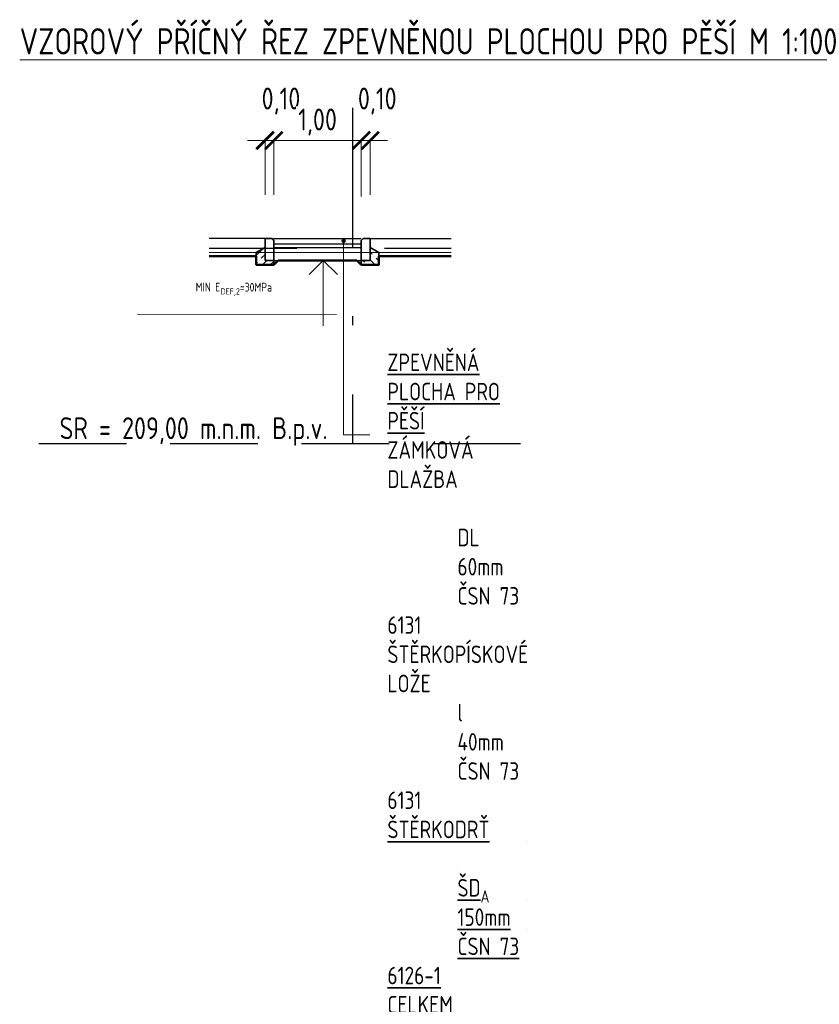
# Model space of a CAD drawing. Header units: metres. Extents: x 3405 to 3724, y 1602 to 1659.
# Tile 15 of 21: x 3497 to 3506, y 1648 to 1659. Entities that reach past the tile are written whole.
import ezdxf
from ezdxf import colors
from ezdxf.entities.mleader import LeaderData, LeaderLine
from ezdxf.math import Vec2, Vec3

# ---------------------------------------------------------------- set-up
doc = ezdxf.new("R2010")
doc.units = ezdxf.units.M
doc.header["$LTSCALE"] = 0.5
for name, pattern in [('A_CARA_20', [14.4, 5, -2, 5, -0.8, 0, -0.8, 0, -0.8]), ('B_CARA_03', [3, 2, -1]), ('B_CARA_04', [4, 2, -2]), ('CONTINOUS', [0]), ('ČERCHOVANÁ2', [12.7, 6.35, -3.175, 0, -3.175])]:
    doc.linetypes.add(name, pattern=pattern)
doc.layers.add('RP_HTU', color=7, linetype='Continuous', lineweight=18, true_color=0x70ffff)
for name, color, linetype, lineweight in [('RP_kom_koty', 240, 'CONTINOUS', 18), ('RP_VZ_novy', 240, 'Continuous', 18), ('RP_VZ_novy_popis', 240, 'Continuous', 35), ('RP_VZ_stavajici', 251, 'A_CARA_20', 18), ('RP_VZ_stávající', 251, 'B_CARA_04', 25)]:
    doc.layers.add(name, color=color, linetype=linetype, lineweight=lineweight)
doc.layers.add('RP_VZ_srovnavaci rovina', color=8, linetype='Continuous')
doc.styles.add('PM-Poznámka', font='isocpeur.ttf', dxfattribs={"width": 0.8})
doc.styles.add('PM2_Poznámkový', font='isocpeur.ttf', dxfattribs={"width": 0.8, "height": 2})
doc.styles.add('PM_pozn', font='isocpeur.ttf', dxfattribs={"width": 0.8})
doc.dimstyles.new('PM_Poznámkový', dxfattribs={"dimscale": 0, "dimtxt": 2, "dimasz": 2, "dimexe": 0, "dimexo": 5, "dimgap": 0.6, "dimtad": 1, "dimzin": 1, "dimtxsty": 'PM-Poznámka', "dimblk": 'ARCHTICK', "dimcen": 2.5, "dimclrd": 256, "dimclre": 256, "dimclrt": 256, "dimadec": 6, "dimazin": 0, "dimtm": 1e-09, "dimtfac": 1, "dimtmove": 1, "dimatfit": 3, "dimldrblk": 'CLOSEDBLANK', "dimfxl": 10, "dimfxlon": 1, "dimtfill": 1, "dimlwd": 18, "dimlwe": 18, "dimarcsym": 0})

# ---------------------------------------------------------------- blocks, each defined once
blk = doc.blocks.new('BO06_10-25')
at = {"lineweight": 15}
h = blk.add_hatch(dxfattribs=at)
h.set_pattern_fill('ANSI35', color=256, scale=20, style=0)
h.set_pattern_definition([(45, (-200040.71, -129127.25), (-89.80256, 89.80256), []), (45, (-199950.9, -129127.25), (-89.80256, 89.80256), [158.75, -31.75, 0, -31.75])])
h.paths.add_polyline_path([(-100, -40), (-200, -98), (-200, -240), (0, -240), (0, -190), (-100, -190)])
at = {"lineweight": 35}
blk.add_lwpolyline([(-100, -190), (0, -190), (0, 40), (-20, 60), (-100, 60)], close=True, dxfattribs=at)
blk.add_lwpolyline([(0, -190), (0, -240), (-200, -240), (-200, -98), (-100, -40)], dxfattribs=at)
blk = doc.blocks.new('_ARCHTICK')
at = {"color": 0, "linetype": 'ByBlock', "const_width": 0.15}
blk.add_lwpolyline([(-0.5, -0.5), (0.5, 0.5)], dxfattribs=at)
blk = doc.blocks.new('*D91')
at = {"layer": 'Defpoints', "color": 0, "transparency": 16777216}
for p in [(3499.99, 1657.425), (3499.89, 1656.304), (3499.99, 1656.304)]:
    blk.add_point(p, dxfattribs=at)
at = {"layer": 'RP_kom_koty', "linetype": 'Continuous', "lineweight": 18, "transparency": 16777216}
for p, q in [((3499.89, 1657.425), (3499.69, 1657.425)), ((3499.89, 1656.804), (3499.89, 1657.425)), ((3499.89, 1657.425), (3499.99, 1657.425)), ((3499.99, 1656.804), (3499.99, 1657.425)), ((3499.99, 1657.425), (3500.19, 1657.425))]:
    blk.add_line(p, q, dxfattribs=at)
at = {"layer": 'RP_kom_koty', "lineweight": 18, "transparency": 16777216, "xscale": 0.2, "yscale": 0.2, "zscale": 0.2}
blk.add_blockref('_ARCHTICK', (3499.89, 1657.425), dxfattribs=at)
at = {"layer": 'RP_kom_koty', "lineweight": 18, "transparency": 16777216, "xscale": 0.2, "yscale": 0.2, "zscale": 0.2, "rotation": 180}
blk.add_blockref('_ARCHTICK', (3499.99, 1657.425), dxfattribs=at)
at = {"layer": 'RP_kom_koty', "lineweight": 50, "transparency": 16777216, "insert": (3500.072, 1657.875), "char_height": 0.25, "attachment_point": 5, "style": 'PM-Poznámka', "bg_fill": 3, "box_fill_scale": 1.1, "bg_fill_color": 256, "bg_fill_true_color": 13158600, "bg_fill_transparency": 0}
blk.add_mtext('0,10', dxfattribs=at)
blk = doc.blocks.new('_ClosedBlank')
at = {"color": 0, "linetype": 'ByBlock', "lineweight": -2}
for p, q in [((-1, 0.1667), (0, 0)), ((-1, 0.1667), (-1, -0.1667)), ((0, 0), (-1, -0.1667))]:
    blk.add_line(p, q, dxfattribs=at)
blk = doc.blocks.new('*D92')
at = {"layer": 'Defpoints', "color": 0, "transparency": 16777216}
for p in [(3500.99, 1657.425), (3499.99, 1656.304), (3500.99, 1656.284)]:
    blk.add_point(p, dxfattribs=at)
at = {"layer": 'RP_kom_koty', "linetype": 'Continuous', "lineweight": 18, "transparency": 16777216}
for p, q in [((3499.99, 1656.804), (3499.99, 1657.425)), ((3499.99, 1657.425), (3500.99, 1657.425)), ((3500.99, 1656.784), (3500.99, 1657.425))]:
    blk.add_line(p, q, dxfattribs=at)
at = {"layer": 'RP_kom_koty', "lineweight": 18, "transparency": 16777216, "xscale": 0.2, "yscale": 0.2, "zscale": 0.2, "rotation": 180}
blk.add_blockref('_ARCHTICK', (3499.99, 1657.425), dxfattribs=at)
at = {"layer": 'RP_kom_koty', "lineweight": 18, "transparency": 16777216, "xscale": 0.2, "yscale": 0.2, "zscale": 0.2}
blk.add_blockref('_ARCHTICK', (3500.99, 1657.425), dxfattribs=at)
at = {"layer": 'RP_kom_koty', "lineweight": 50, "transparency": 16777216, "insert": (3500.49, 1657.635), "char_height": 0.25, "attachment_point": 5, "style": 'PM-Poznámka', "bg_fill": 3, "box_fill_scale": 1.1, "bg_fill_color": 256, "bg_fill_true_color": 13158600, "bg_fill_transparency": 0}
blk.add_mtext('1,00', dxfattribs=at)
blk = doc.blocks.new('*D93')
at = {"layer": 'Defpoints', "color": 0, "transparency": 16777216}
for p in [(3501.09, 1657.425), (3500.99, 1656.284), (3501.09, 1656.304)]:
    blk.add_point(p, dxfattribs=at)
at = {"layer": 'RP_kom_koty', "linetype": 'Continuous', "lineweight": 18, "transparency": 16777216}
for p, q in [((3500.99, 1657.425), (3500.79, 1657.425)), ((3500.99, 1656.784), (3500.99, 1657.425)), ((3500.99, 1657.425), (3501.09, 1657.425)), ((3501.09, 1656.804), (3501.09, 1657.425)), ((3501.09, 1657.425), (3501.29, 1657.425))]:
    blk.add_line(p, q, dxfattribs=at)
at = {"layer": 'RP_kom_koty', "lineweight": 18, "transparency": 16777216, "xscale": 0.2, "yscale": 0.2, "zscale": 0.2}
blk.add_blockref('_ARCHTICK', (3500.99, 1657.425), dxfattribs=at)
at = {"layer": 'RP_kom_koty', "lineweight": 18, "transparency": 16777216, "xscale": 0.2, "yscale": 0.2, "zscale": 0.2, "rotation": 180}
blk.add_blockref('_ARCHTICK', (3501.09, 1657.425), dxfattribs=at)
at = {"layer": 'RP_kom_koty', "lineweight": 50, "transparency": 16777216, "insert": (3501.172, 1657.875), "char_height": 0.25, "attachment_point": 5, "style": 'PM-Poznámka', "bg_fill": 3, "box_fill_scale": 1.1, "bg_fill_color": 256, "bg_fill_true_color": 13158600, "bg_fill_transparency": 0}
blk.add_mtext('0,10', dxfattribs=at)
blk = doc.blocks.new('_Dot')
at = {"color": 0, "linetype": 'ByBlock', "lineweight": -2}
blk.add_line((-0.5, 0), (-1, 0), dxfattribs=at)
at = {"color": 0, "linetype": 'ByBlock', "const_width": 0.5}
blk.add_lwpolyline([(-0.25, 0, 1), (0.25, 0, 1)], format="xyb", close=True, dxfattribs=at)

msp = doc.modelspace()

# ---------------------------------------------------------------- linework, layer by layer
at = {"layer": 'RP_HTU'}
msp.add_line((3499.253, 1656.144), (3502.017, 1656.144), dxfattribs=at)
at = {"layer": 'RP_VZ_novy', "linetype": 'ČERCHOVANÁ2', "lineweight": 30, "ltscale": 0.5}
msp.add_line((3500.89, 1657.798), (3500.89, 1653.964), dxfattribs=at)
at = {"layer": 'RP_VZ_novy', "lineweight": 25}
for p, q in [((3499.99, 1656.304), (3500.99, 1656.304)), ((3501.09, 1656.304), (3502.017, 1656.304)), ((3499.99, 1656.244), (3500.99, 1656.244)), ((3499.99, 1656.204), (3500.99, 1656.204)), ((3499.99, 1656.054), (3500.99, 1656.054))]:
    msp.add_line(p, q, dxfattribs=at)
at = {"layer": 'RP_VZ_novy', "lineweight": 50}
for p, q in [((3499.253, 1656.104), (3499.79, 1656.104)), ((3499.79, 1656.104), (3499.79, 1656.004)), ((3499.99, 1656.004), (3500.04, 1656.054)), ((3500.04, 1656.054), (3500.89, 1656.054)), ((3500.89, 1656.054), (3500.94, 1656.054)), ((3500.94, 1656.054), (3500.99, 1656.004)), ((3501.19, 1656.004), (3501.19, 1656.104)), ((3501.19, 1656.104), (3502.017, 1656.104)), ((3499.79, 1656.004), (3499.99, 1656.004)), ((3500.99, 1656.004), (3501.19, 1656.004))]:
    msp.add_line(p, q, dxfattribs=at)
at = {"layer": 'RP_VZ_novy', "lineweight": 35}
msp.add_line((3501.19, 1656.104), (3502.017, 1656.104), dxfattribs=at)
at = {"layer": 'RP_VZ_novy', "lineweight": 25}
msp.add_lwpolyline([(3499.89, 1656.304), (3499.253, 1656.304)], dxfattribs=at)
at = {"layer": 'RP_VZ_novy', "lineweight": 35}
msp.add_lwpolyline([(3499.79, 1656.104), (3499.253, 1656.104)], dxfattribs=at)
at = {"layer": 'RP_VZ_novy_popis', "color": 240, "lineweight": 18}
for p, q in [((3500.556, 1656.054), (3500.396, 1655.894)), ((3500.556, 1656.054), (3500.555, 1655.31)), ((3500.556, 1656.054), (3500.716, 1655.893)), ((3500.705, 1655.439), (3498.432, 1655.443))]:
    msp.add_line(p, q, dxfattribs=at)
at = {"layer": 'RP_VZ_srovnavaci rovina', "linetype": 'B_CARA_03'}
msp.add_line((3497.308, 1653.964), (3502.817, 1653.964), dxfattribs=at)
at = {"layer": 'RP_VZ_stávající'}
msp.add_line((3499.253, 1656.194), (3502.017, 1656.194), dxfattribs=at)

# ---------------------------------------------------------------- block references
at = {"layer": 'RP_VZ_novy', "yscale": 0.001, "zscale": 0.001}
for p, xscale in [((3499.99, 1656.244), 0.001), ((3500.99, 1656.244), -0.001)]:
    msp.add_blockref('BO06_10-25', p, dxfattribs=dict(at, xscale=xscale))

# ---------------------------------------------------------------- texts
at = {"layer": 'RP_VZ_novy_popis', "color": 240, "ltscale": 0.5, "insert": (3499.534, 1655.8), "char_height": 0.1, "width": 1.10572, "attachment_point": 2, "rotation": 359.8997, "style": 'PM_pozn'}
msp.add_mtext('\\A1;MIN E{\\H0.7x;\\S^ DEF,2;}=30MPa', dxfattribs=at)
at = {"layer": 'RP_VZ_srovnavaci rovina', "linetype": 'B_CARA_03', "insert": (3499.074, 1654.264), "char_height": 0.25, "attachment_point": 2, "style": 'PM-Poznámka'}
msp.add_mtext('SR = 209,00 m.n.m. B.p.v.', dxfattribs=at)
at = {"layer": 'RP_VZ_stavajici', "insert": (3497.088, 1658.707), "char_height": 0.3, "width": 9.42779, "attachment_point": 1, "style": 'PM2_Poznámkový'}
msp.add_mtext('{\\LVZOROVÝ PŘÍČNÝ ŘEZ ZPEVNĚNOU PLOCHOU PRO PĚŠÍ M 1:100}', dxfattribs=at)

# ---------------------------------------------------------------- next in the draw order: dimensions: what is measured, and where the dimension line sits
at = {"layer": 'RP_kom_koty', "lineweight": 50}
dim = msp.add_linear_dim(base=(3499.99, 1657.425), p1=(3499.89, 1656.304), p2=(3499.99, 1656.304), dimstyle='PM_Poznámkový', override={"dimscale": 0, "dimtxt": 2.5, "dimtix": 0, "dimtofl": 1, "dimtmove": 1, "dimatfit": 3}, dxfattribs=at)
dim.commit()
dim.dimension.update_dxf_attribs({"geometry": '*D91', "text_midpoint": (3500.072, 1657.875)})

# ---------------------------------------------------------------- next in the draw order: dimensions: what is measured, and where the dimension line sits
dim = msp.add_linear_dim(base=(3500.99, 1657.425), p1=(3499.99, 1656.304), p2=(3500.99, 1656.284), dimstyle='PM_Poznámkový', override={"dimscale": 0, "dimtxt": 2.5, "dimtix": 0, "dimtofl": 1, "dimtmove": 1, "dimatfit": 3}, dxfattribs=at)
dim.commit()
dim.dimension.update_dxf_attribs({"geometry": '*D92', "text_midpoint": (3500.49, 1657.635)})

# ---------------------------------------------------------------- next in the draw order: dimensions: what is measured, and where the dimension line sits
dim = msp.add_linear_dim(base=(3501.09, 1657.425), p1=(3500.99, 1656.284), p2=(3501.09, 1656.304), dimstyle='PM_Poznámkový', override={"dimscale": 0, "dimtxt": 2.5, "dimtix": 0, "dimtofl": 1, "dimtmove": 1, "dimatfit": 3}, dxfattribs=at)
dim.commit()
dim.dimension.update_dxf_attribs({"geometry": '*D93', "text_midpoint": (3501.172, 1657.875)})

# ---------------------------------------------------------------- next in the draw order: leaders
at = {"layer": 'RP_VZ_novy_popis', "lineweight": 15}
ml = msp.add_multileader_mtext('Standard', dxfattribs=at)
ml.set_content('\\A1;\\pxt15,r24,26;{\\LZPEVNĚNÁ PLOCHA PRO PĚŠÍ\\P}ZÁMKOVÁ DLAŽBA^I^I^IDL ^I^I60mm^I^IČSN 73 6131\\PŠTĚRKOPÍSKOVÉ LOŽE^I^I^Il^I^I40mm^I^IČSN 73 6131\\P{\\LŠTĚRKODRŤ^I^I^IŠD\\H0.7x;\\S^ A;\\H1.4286x;^I^I150mm^I^IČSN 73 6126-1\\P\\pt32;}CELKEM ^I250mm{\\C34;^I }^I', color=256, style='PM_pozn')
ml.set_leader_properties(color=256, linetype='Continuous', lineweight=15)
ml.set_arrow_properties(name='DOT')
ml.build(insert=Vec2(0, 0))
ml.multileader.update_dxf_attribs({"text_left_attachment_type": 2, "text_right_attachment_type": 2, "dogleg_length": 3, "arrow_head_size": 0.05, "scale": 0.1})
ctx = ml.context
ctx.base_point, ctx.scale, ctx.char_height, ctx.arrow_head_size, ctx.landing_gap_size, ctx.plane_origin = Vec3(3501.088, 1654.065), 0.1, 0.2, 0.05, 0.2, Vec3(3500.788, 1649.627)
ctx.left_attachment, ctx.right_attachment = 2, 2
notes = []
notes.append((ctx, [(0, (1, 1, 0), (3500.788, 1654.065), (1, 0), 0.3, [(0, [(3500.788, 1656.278)], 0, [])])]))
ctx.mtext.insert, ctx.mtext.width, ctx.mtext.flow_direction = Vec3(3501.288, 1654.991), 16.00771, 5
for ctx, leaders in notes:
    for number, flags, end, landing, length, lines in leaders:
        leader = LeaderData()
        leader.index, (leader.has_last_leader_line, leader.has_dogleg_vector, leader.attachment_direction) = number, flags
        leader.last_leader_point, leader.dogleg_vector, leader.dogleg_length = Vec3(end), Vec3(landing), length
        for number, points, colour, breaks in lines:
            line = LeaderLine()
            line.index, line.vertices, line.color, line.breaks = number, Vec3.list(points), colors.encode_raw_color(colour), breaks
            leader.lines.append(line)
        ctx.leaders.append(leader)

doc.saveas('drawing.dxf')
